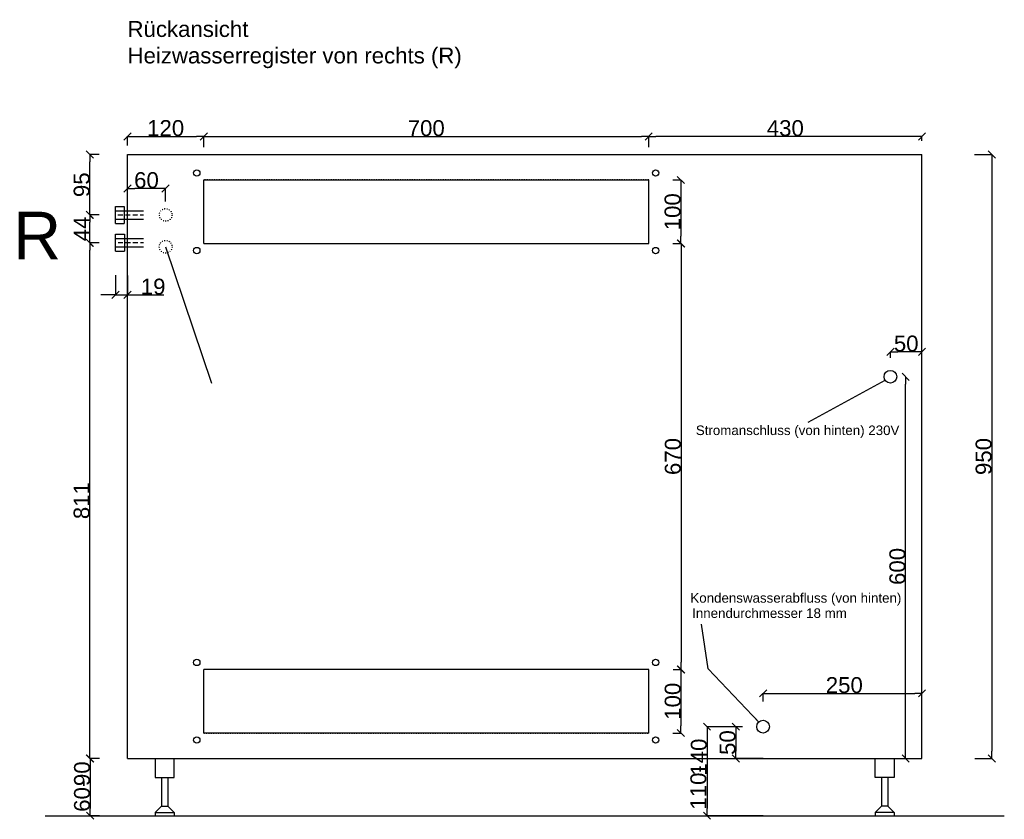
# Model space of a CAD drawing. Extents: x -170 to 4180, y -66 to 2750.
# Tile 4 of 5: x -170 to 1380, y 1244 to 2502. Entities that reach past the tile are written whole.
import ezdxf

# ---------------------------------------------------------------- set-up
doc = ezdxf.new("R2010")
doc.units = 0
doc.header["$MEASUREMENT"] = 0
doc.linetypes.add('Achse', pattern=[11.5, 0, -4, 7.5, 0])
doc.linetypes.add('Hustě  tečkovaná', pattern=[3.75, 1.25, -2.5])
for name, color, linetype in [('Oblouky a kružnice', 7, 'Continuous'), ('Popisky', 7, 'Continuous'), ('Textové bloky', 7, 'Continuous'), ('Čáry', 7, 'Continuous')]:
    doc.layers.add(name, color=color, linetype=linetype)
doc.styles.add('GENERATED_STYLE_1', font='ARIAL.ttf')
doc.styles.add('GENERATED_STYLE_2', font='ARIAL.ttf')
doc.styles.get("Standard").update_dxf_attribs({"font": 'txt', "bigfont": 'BIGFONT.SHX'})
doc.dimstyles.new('Dimstyle_703', dxfattribs={"dimtxt": 0.18, "dimasz": 9.12, "dimexe": 0.18, "dimexo": 0.0625, "dimgap": 0.09, "dimtad": 0, "dimtih": 1, "dimtoh": 1, "dimdec": 4, "dimzin": 0, "dimdsep": 46, "dimtxsty": 'Standard', "dimcen": 0.09, "dimadec": 0, "dimazin": 0, "dimtfac": 1, "dimtdec": 4, "dimtmove": 0, "dimatfit": 0, "dimldrblk": 'ARROWHEAD_5', "dimfxl": 1, "dimtolj": 1, "dimtzin": 0, "dimarcsym": 0})
doc.dimstyles.new('Peter', dxfattribs={"dimtxt": 25, "dimasz": 11.4, "dimexe": 0.18, "dimexo": 0, "dimgap": 0.09, "dimtad": 1, "dimdec": 0, "dimlfac": 0.9995, "dimzin": 0, "dimdsep": 46, "dimtxsty": 'GENERATED_STYLE_1', "dimblk": 'ARROWHEAD_6', "dimblk1": 'ARROWHEAD_6', "dimblk2": 'ARROWHEAD_6', "dimcen": 0.09, "dimclrd": 7, "dimclre": 7, "dimclrt": 7, "dimazin": 0, "dimtfac": 1, "dimtdec": 4, "dimtmove": 0, "dimatfit": 0, "dimfxl": 1, "dimtolj": 1, "dimtzin": 0, "dimarcsym": 0})

# ---------------------------------------------------------------- blocks, each defined once
blk = doc.blocks.new('ARROWHEAD_6')
at = {"color": 0, "linetype": 'Continuous'}
for p, q in [((0, 0), (-1, 0)), ((-0.5, -0.5), (0.5, 0.5))]:
    blk.add_line(p, q, dxfattribs=at)
blk = doc.blocks.new('*D54')
at = {"color": 7, "linetype": 'Continuous', "lineweight": -2}
for p, q in [((-44.1, 1340), (-58.8, 1340)), ((-58.7, 1328.6), (-58.7, 1261.4)), ((-44.1, 1250), (-58.8, 1250))]:
    blk.add_line(p, q, dxfattribs=at)
at = {"layer": 'Defpoints', "color": 0}
for p in [(-44.1, 1340), (-58.7, 1250), (-44.1, 1250)]:
    blk.add_point(p, dxfattribs=at)
at = {"color": 7, "lineweight": -2, "xscale": 11.4, "yscale": 11.4, "zscale": 11.4}
for p, rotation in [((-58.7, 1340), 90), ((-58.7, 1250), 270)]:
    blk.add_blockref('ARROWHEAD_6', p, dxfattribs=dict(at, rotation=rotation))
at = {"color": 7, "linetype": 'Continuous', "lineweight": 0, "insert": (-71.5, 1316), "char_height": 25, "attachment_point": 5, "rotation": 90, "style": 'GENERATED_STYLE_1'}
blk.add_mtext('\\A1;90', dxfattribs=at)
blk = doc.blocks.new('*D55')
at = {"color": 7, "linetype": 'Continuous', "lineweight": -2}
for p, q in [((-44.7, 2151.2), (-59.6, 2151.2)), ((-59.4, 1351.4), (-59.4, 2139.8)), ((-44.1, 1340), (-59.6, 1340))]:
    blk.add_line(p, q, dxfattribs=at)
at = {"layer": 'Defpoints', "color": 0}
for p in [(-59.4, 2151.2), (-44.7, 2151.2), (-44.1, 1340)]:
    blk.add_point(p, dxfattribs=at)
at = {"color": 7, "lineweight": -2, "xscale": 11.4, "yscale": 11.4, "zscale": 11.4}
for p, rotation in [((-59.4, 2151.2), 90), ((-59.4, 1340), 270)]:
    blk.add_blockref('ARROWHEAD_6', p, dxfattribs=dict(at, rotation=rotation))
at = {"color": 7, "linetype": 'Continuous', "lineweight": 0, "insert": (-72.2, 1745.6), "char_height": 25, "attachment_point": 5, "rotation": 90, "style": 'GENERATED_STYLE_1'}
blk.add_mtext('\\A1;811', dxfattribs=at)
blk = doc.blocks.new('*D56')
at = {"color": 7, "linetype": 'Continuous', "lineweight": -2}
for p, q in [((-44.5, 2195), (-59.7, 2195)), ((-59.5, 2162.6), (-59.5, 2183.6)), ((-44.7, 2151.2), (-59.7, 2151.2))]:
    blk.add_line(p, q, dxfattribs=at)
at = {"layer": 'Defpoints', "color": 0}
for p in [(-59.5, 2195), (-44.5, 2195), (-44.7, 2151.2)]:
    blk.add_point(p, dxfattribs=at)
at = {"color": 7, "lineweight": -2, "xscale": 11.4, "yscale": 11.4, "zscale": 11.4}
for p, rotation in [((-59.5, 2195), 90), ((-59.5, 2151.2), 270)]:
    blk.add_blockref('ARROWHEAD_6', p, dxfattribs=dict(at, rotation=rotation))
at = {"color": 7, "linetype": 'Continuous', "lineweight": 0, "insert": (-72.1, 2173.1), "char_height": 25, "attachment_point": 5, "rotation": 90, "style": 'GENERATED_STYLE_1'}
blk.add_mtext('\\A1;44', dxfattribs=at)
blk = doc.blocks.new('*D57')
at = {"color": 7, "linetype": 'Continuous', "lineweight": -2}
for p, q in [((-44.5, 2290), (-59.4, 2290)), ((-59.2, 2206.4), (-59.2, 2278.6)), ((-44.5, 2195), (-59.4, 2195))]:
    blk.add_line(p, q, dxfattribs=at)
at = {"layer": 'Defpoints', "color": 0}
for p in [(-59.2, 2290), (-44.5, 2290), (-44.5, 2195)]:
    blk.add_point(p, dxfattribs=at)
at = {"color": 7, "lineweight": -2, "xscale": 11.4, "yscale": 11.4, "zscale": 11.4}
for p, rotation in [((-59.2, 2290), 90), ((-59.2, 2195), 270)]:
    blk.add_blockref('ARROWHEAD_6', p, dxfattribs=dict(at, rotation=rotation))
at = {"color": 7, "linetype": 'Continuous', "lineweight": 0, "insert": (-72.1, 2242.5), "char_height": 25, "attachment_point": 5, "rotation": 90, "style": 'GENERATED_STYLE_1'}
blk.add_mtext('\\A1;95', dxfattribs=at)
blk = doc.blocks.new('*D58')
at = {"color": 7, "linetype": 'Continuous', "lineweight": -2}
for p, q in [((0, 2195), (0, 2236.9)), ((48.3, 2236.7), (11.4, 2236.7)), ((59.7, 2216), (59.7, 2236.9))]:
    blk.add_line(p, q, dxfattribs=at)
at = {"layer": 'Defpoints', "color": 0}
for p in [(0, 2236.7), (59.7, 2216), (0, 2195)]:
    blk.add_point(p, dxfattribs=at)
at = {"color": 7, "lineweight": -2, "xscale": 11.4, "yscale": 11.4, "zscale": 11.4, "rotation": 180}
blk.add_blockref('ARROWHEAD_6', (0, 2236.7), dxfattribs=at)
at = {"color": 7, "lineweight": -2, "xscale": 11.4, "yscale": 11.4, "zscale": 11.4}
blk.add_blockref('ARROWHEAD_6', (59.7, 2236.7), dxfattribs=at)
at = {"color": 7, "linetype": 'Continuous', "lineweight": 0, "insert": (29.8, 2249.6), "char_height": 25, "attachment_point": 5, "style": 'GENERATED_STYLE_1'}
blk.add_mtext('\\A1;60', dxfattribs=at)
blk = doc.blocks.new('*D59')
at = {"color": 7, "linetype": 'Continuous', "lineweight": -2}
for p, q in [((0, 2304.4), (0, 2318.8)), ((11.4, 2318.6), (108.6, 2318.6)), ((120, 2301.6), (120, 2318.8))]:
    blk.add_line(p, q, dxfattribs=at)
at = {"layer": 'Defpoints', "color": 0}
for p in [(120, 2318.6), (0, 2304.4), (120, 2301.6)]:
    blk.add_point(p, dxfattribs=at)
at = {"color": 7, "lineweight": -2, "xscale": 11.4, "yscale": 11.4, "zscale": 11.4, "rotation": 180}
blk.add_blockref('ARROWHEAD_6', (0, 2318.6), dxfattribs=at)
at = {"color": 7, "lineweight": -2, "xscale": 11.4, "yscale": 11.4, "zscale": 11.4}
blk.add_blockref('ARROWHEAD_6', (120, 2318.6), dxfattribs=at)
at = {"color": 7, "linetype": 'Continuous', "lineweight": 0, "insert": (60, 2331.5), "char_height": 25, "attachment_point": 5, "style": 'GENERATED_STYLE_1'}
blk.add_mtext('\\A1;120', dxfattribs=at)
blk = doc.blocks.new('*D60')
at = {"color": 7, "linetype": 'Continuous', "lineweight": -2}
for p, q in [((120, 2318.6), (120, 2318.8)), ((131.4, 2318.6), (808.6, 2318.6)), ((820, 2301.6), (820, 2318.8))]:
    blk.add_line(p, q, dxfattribs=at)
at = {"layer": 'Defpoints', "color": 0}
for p in [(120, 2318.6), (820, 2318.6), (820, 2301.6)]:
    blk.add_point(p, dxfattribs=at)
at = {"color": 7, "lineweight": -2, "xscale": 11.4, "yscale": 11.4, "zscale": 11.4, "rotation": 180}
blk.add_blockref('ARROWHEAD_6', (120, 2318.6), dxfattribs=at)
at = {"color": 7, "lineweight": -2, "xscale": 11.4, "yscale": 11.4, "zscale": 11.4}
blk.add_blockref('ARROWHEAD_6', (820, 2318.6), dxfattribs=at)
at = {"color": 7, "linetype": 'Continuous', "lineweight": 0, "insert": (470, 2331.4), "char_height": 25, "attachment_point": 5, "style": 'GENERATED_STYLE_1'}
blk.add_mtext('\\A1;700', dxfattribs=at)
blk = doc.blocks.new('*D61')
at = {"color": 7, "linetype": 'Continuous', "lineweight": -2}
for p, q in [((820, 2318.6), (820, 2318.8)), ((1238.6, 2318.6), (831.4, 2318.6)), ((1250, 2311.6), (1250, 2318.8))]:
    blk.add_line(p, q, dxfattribs=at)
at = {"layer": 'Defpoints', "color": 0}
for p in [(820, 2318.6), (820, 2318.6), (1250, 2311.6)]:
    blk.add_point(p, dxfattribs=at)
at = {"color": 7, "lineweight": -2, "xscale": 11.4, "yscale": 11.4, "zscale": 11.4, "rotation": 180}
blk.add_blockref('ARROWHEAD_6', (820, 2318.6), dxfattribs=at)
at = {"color": 7, "lineweight": -2, "xscale": 11.4, "yscale": 11.4, "zscale": 11.4}
blk.add_blockref('ARROWHEAD_6', (1250, 2318.6), dxfattribs=at)
at = {"color": 7, "linetype": 'Continuous', "lineweight": 0, "insert": (1035, 2331.4), "char_height": 25, "attachment_point": 5, "style": 'GENERATED_STYLE_1'}
blk.add_mtext('\\A1;430', dxfattribs=at)
blk = doc.blocks.new('*D62')
at = {"color": 7, "linetype": 'Continuous', "lineweight": -2}
for p, q in [((858.1, 2250), (870.7, 2250)), ((870.6, 2238.6), (870.6, 2161.4)), ((858.1, 2150), (870.7, 2150))]:
    blk.add_line(p, q, dxfattribs=at)
at = {"layer": 'Defpoints', "color": 0}
for p in [(858.1, 2250), (858.1, 2150), (870.6, 2150)]:
    blk.add_point(p, dxfattribs=at)
at = {"color": 7, "lineweight": -2, "xscale": 11.4, "yscale": 11.4, "zscale": 11.4}
for p, rotation in [((870.6, 2250), 90), ((870.6, 2150), 270)]:
    blk.add_blockref('ARROWHEAD_6', p, dxfattribs=dict(at, rotation=rotation))
at = {"color": 7, "linetype": 'Continuous', "lineweight": 0, "insert": (857.7, 2200), "char_height": 25, "attachment_point": 5, "rotation": 90, "style": 'GENERATED_STYLE_1'}
blk.add_mtext('\\A1;100', dxfattribs=at)
blk = doc.blocks.new('*D63')
at = {"color": 7, "linetype": 'Continuous', "lineweight": -2}
for p, q in [((858.3, 2150), (871.1, 2150)), ((871, 2138.6), (871, 1491.4)), ((858.3, 1480), (871.1, 1480))]:
    blk.add_line(p, q, dxfattribs=at)
at = {"layer": 'Defpoints', "color": 0}
for p in [(858.3, 2150), (858.3, 1480), (871, 1480)]:
    blk.add_point(p, dxfattribs=at)
at = {"color": 7, "lineweight": -2, "xscale": 11.4, "yscale": 11.4, "zscale": 11.4}
for p, rotation in [((871, 2150), 90), ((871, 1480), 270)]:
    blk.add_blockref('ARROWHEAD_6', p, dxfattribs=dict(at, rotation=rotation))
at = {"color": 7, "linetype": 'Continuous', "lineweight": 0, "insert": (858.1, 1815), "char_height": 25, "attachment_point": 5, "rotation": 90, "style": 'GENERATED_STYLE_1'}
blk.add_mtext('\\A1;670', dxfattribs=at)
blk = doc.blocks.new('*D64')
at = {"color": 7, "linetype": 'Continuous', "lineweight": -2}
for p, q in [((858.3, 1480), (870.9, 1480)), ((870.7, 1468.6), (870.7, 1391.4)), ((858.2, 1380), (870.9, 1380))]:
    blk.add_line(p, q, dxfattribs=at)
at = {"layer": 'Defpoints', "color": 0}
for p in [(858.3, 1480), (858.2, 1380), (870.7, 1380)]:
    blk.add_point(p, dxfattribs=at)
at = {"color": 7, "lineweight": -2, "xscale": 11.4, "yscale": 11.4, "zscale": 11.4}
for p, rotation in [((870.7, 1480), 90), ((870.7, 1380), 270)]:
    blk.add_blockref('ARROWHEAD_6', p, dxfattribs=dict(at, rotation=rotation))
at = {"color": 7, "linetype": 'Continuous', "lineweight": 0, "insert": (857.9, 1430), "char_height": 25, "attachment_point": 5, "rotation": 90, "style": 'GENERATED_STYLE_1'}
blk.add_mtext('\\A1;100', dxfattribs=at)
blk = doc.blocks.new('*D65')
at = {"color": 7, "linetype": 'Continuous', "lineweight": -2}
for p, q in [((1000, 1429.5), (1000, 1442.6)), ((1011.4, 1442.4), (1238.6, 1442.4)), ((1250, 1390), (1250, 1442.6))]:
    blk.add_line(p, q, dxfattribs=at)
at = {"layer": 'Defpoints', "color": 0}
for p in [(1250, 1442.4), (1000, 1429.5), (1250, 1390)]:
    blk.add_point(p, dxfattribs=at)
at = {"color": 7, "lineweight": -2, "xscale": 11.4, "yscale": 11.4, "zscale": 11.4, "rotation": 180}
blk.add_blockref('ARROWHEAD_6', (1000, 1442.4), dxfattribs=at)
at = {"color": 7, "lineweight": -2, "xscale": 11.4, "yscale": 11.4, "zscale": 11.4}
blk.add_blockref('ARROWHEAD_6', (1250, 1442.4), dxfattribs=at)
at = {"color": 7, "linetype": 'Continuous', "lineweight": 0, "insert": (1127.8, 1455.3), "char_height": 25, "attachment_point": 5, "style": 'GENERATED_STYLE_1'}
blk.add_mtext('\\A1;250', dxfattribs=at)
blk = doc.blocks.new('*D66')
at = {"color": 7, "linetype": 'Continuous', "lineweight": -2}
for p, q in [((967.6, 1390), (956.9, 1390)), ((957, 1378.6), (957, 1351.4)), ((1000, 1340), (956.9, 1340))]:
    blk.add_line(p, q, dxfattribs=at)
at = {"layer": 'Defpoints', "color": 0}
for p in [(967.6, 1390), (957, 1340), (1000, 1340)]:
    blk.add_point(p, dxfattribs=at)
at = {"color": 7, "lineweight": -2, "xscale": 11.4, "yscale": 11.4, "zscale": 11.4}
for p, rotation in [((957, 1390), 90), ((957, 1340), 270)]:
    blk.add_blockref('ARROWHEAD_6', p, dxfattribs=dict(at, rotation=rotation))
at = {"color": 7, "linetype": 'Continuous', "lineweight": 0, "insert": (944.2, 1365), "char_height": 25, "attachment_point": 5, "rotation": 90, "style": 'GENERATED_STYLE_1'}
blk.add_mtext('\\A1;50', dxfattribs=at)
blk = doc.blocks.new('*D67')
at = {"color": 7, "linetype": 'Continuous', "lineweight": -2}
for p, q in [((956.9, 1390), (911.7, 1390)), ((911.8, 1378.6), (911.8, 1261.4)), ((1000, 1250), (911.7, 1250))]:
    blk.add_line(p, q, dxfattribs=at)
at = {"layer": 'Defpoints', "color": 0}
for p in [(956.9, 1390), (911.8, 1250), (1000, 1250)]:
    blk.add_point(p, dxfattribs=at)
at = {"color": 7, "lineweight": -2, "xscale": 11.4, "yscale": 11.4, "zscale": 11.4}
for p, rotation in [((911.8, 1390), 90), ((911.8, 1250), 270)]:
    blk.add_blockref('ARROWHEAD_6', p, dxfattribs=dict(at, rotation=rotation))
at = {"color": 7, "linetype": 'Continuous', "lineweight": 0, "insert": (899, 1342.1), "char_height": 25, "attachment_point": 5, "rotation": 90, "style": 'GENERATED_STYLE_1'}
blk.add_mtext('\\A1;140', dxfattribs=at)
blk = doc.blocks.new('*D69')
at = {"color": 7, "linetype": 'Continuous', "lineweight": -2}
for p, q in [((1224.1, 1940.4), (1224.4, 1940.4)), ((1224.3, 1351.4), (1224.3, 1929)), ((1218.6, 1340), (1224.4, 1340))]:
    blk.add_line(p, q, dxfattribs=at)
at = {"layer": 'Defpoints', "color": 0}
for p in [(1224.1, 1940.4), (1224.3, 1940.4), (1218.6, 1340)]:
    blk.add_point(p, dxfattribs=at)
at = {"color": 7, "lineweight": -2, "xscale": 11.4, "yscale": 11.4, "zscale": 11.4}
for p, rotation in [((1224.3, 1940.4), 90), ((1224.3, 1340), 270)]:
    blk.add_blockref('ARROWHEAD_6', p, dxfattribs=dict(at, rotation=rotation))
at = {"color": 7, "linetype": 'Continuous', "lineweight": 0, "insert": (1211.4, 1642.1), "char_height": 25, "attachment_point": 5, "rotation": 90, "style": 'GENERATED_STYLE_1'}
blk.add_mtext('\\A1;600', dxfattribs=at)
blk = doc.blocks.new('*D70')
at = {"color": 7, "linetype": 'Continuous', "lineweight": -2}
for p, q in [((1200.4, 1970), (1200.4, 1979.9)), ((1238.6, 1979.7), (1211.8, 1979.7)), ((1250, 1938.1), (1250, 1979.9))]:
    blk.add_line(p, q, dxfattribs=at)
at = {"layer": 'Defpoints', "color": 0}
for p in [(1200.4, 1979.7), (1200.4, 1970), (1250, 1938.1)]:
    blk.add_point(p, dxfattribs=at)
at = {"color": 7, "lineweight": -2, "xscale": 11.4, "yscale": 11.4, "zscale": 11.4, "rotation": 180}
blk.add_blockref('ARROWHEAD_6', (1200.4, 1979.7), dxfattribs=at)
at = {"color": 7, "lineweight": -2, "xscale": 11.4, "yscale": 11.4, "zscale": 11.4}
blk.add_blockref('ARROWHEAD_6', (1250, 1979.7), dxfattribs=at)
at = {"color": 7, "linetype": 'Continuous', "lineweight": 0, "insert": (1225.2, 1992.6), "char_height": 25, "attachment_point": 5, "style": 'GENERATED_STYLE_1'}
blk.add_mtext('\\A1;50', dxfattribs=at)
blk = doc.blocks.new('*D72')
at = {"color": 7, "linetype": 'Continuous', "lineweight": -2}
for p, q in [((-19, 2100.3), (-19, 2069.1)), ((0, 2099.8), (0, 2069.1)), ((-19, 2069.3), (-41.8, 2069.3)), ((-19, 2069.3), (0, 2069.3)), ((0, 2069.3), (57.1, 2069.3)), ((0, 2069.3), (22.8, 2069.3))]:
    blk.add_line(p, q, dxfattribs=at)
at = {"layer": 'Defpoints', "color": 0}
for p in [(-19, 2100.3), (0, 2099.8), (0, 2069.3)]:
    blk.add_point(p, dxfattribs=at)
at = {"color": 7, "lineweight": -2, "xscale": 11.4, "yscale": 11.4, "zscale": 11.4}
blk.add_blockref('ARROWHEAD_6', (-19, 2069.3), dxfattribs=at)
at = {"color": 7, "lineweight": -2, "xscale": 11.4, "yscale": 11.4, "zscale": 11.4, "rotation": 180}
blk.add_blockref('ARROWHEAD_6', (0, 2069.3), dxfattribs=at)
at = {"color": 7, "linetype": 'Continuous', "lineweight": 0, "insert": (40.3, 2082.1), "char_height": 25, "attachment_point": 5, "style": 'GENERATED_STYLE_1'}
blk.add_mtext('\\A1;19', dxfattribs=at)
blk = doc.blocks.new('*D74')
at = {"color": 7, "linetype": 'Continuous', "lineweight": -2}
for p, q in [((1332.6, 2290), (1360.2, 2290)), ((1360, 2278.6), (1360, 1351.4)), ((1333.2, 1340), (1360.2, 1340))]:
    blk.add_line(p, q, dxfattribs=at)
at = {"layer": 'Defpoints', "color": 0}
for p in [(1332.6, 2290), (1333.2, 1340), (1360, 1340)]:
    blk.add_point(p, dxfattribs=at)
at = {"color": 7, "lineweight": -2, "xscale": 11.4, "yscale": 11.4, "zscale": 11.4}
for p, rotation in [((1360, 2290), 90), ((1360, 1340), 270)]:
    blk.add_blockref('ARROWHEAD_6', p, dxfattribs=dict(at, rotation=rotation))
at = {"color": 7, "linetype": 'Continuous', "lineweight": 0, "insert": (1347.1, 1815), "char_height": 25, "attachment_point": 5, "rotation": 90, "style": 'GENERATED_STYLE_1'}
blk.add_mtext('\\A1;950', dxfattribs=at)
blk = doc.blocks.new('ARROWHEAD_5')
at = {"color": 0, "linetype": 'Continuous'}
blk.add_line((0, 0), (-1, 0), dxfattribs=at)
blk.add_solid([(-1, 0.2679), (0, 0), (-1, -0.2679), (-1, 0.2679)], dxfattribs=at)

msp = doc.modelspace()

# ---------------------------------------------------------------- linework, layer by layer
at = {"layer": 'Oblouky a kružnice', "color": 7, "linetype": 'Continuous'}
for centre, radius in [((109, 2261), 5), ((831, 2261), 5), ((109, 2139), 5), ((831, 2139), 5), ((1200.4, 1940.4), 10), ((109, 1491), 5), ((831, 1491), 5), ((1000, 1390), 10), ((109, 1369), 5), ((831, 1369), 5)]:
    msp.add_circle(centre, radius, dxfattribs=at)
at = {"layer": 'Oblouky a kružnice', "color": 7, "linetype": 'Hustě  tečkovaná'}
for centre in [(60, 2195), (60, 2145)]:
    msp.add_circle(centre, 10, dxfattribs=at)
at = {"layer": 'Čáry', "color": 7, "linetype": 'Continuous'}
for p, q in [((0, 1340), (0, 2290)), ((0, 2290), (1250, 2290)), ((1250, 1340), (1250, 2290)), ((120, 2250), (820, 2250)), ((120, 2150), (120, 2250)), ((820, 2150), (820, 2250)), ((60, 2145), (132, 1930.2)), ((120, 2150), (820, 2150)), ((1071.2, 1868.9), (1192, 1935.1)), ((120, 1380), (120, 1480)), ((820, 1480), (120, 1480)), ((120, 1380), (120, 1480)), ((820, 1380), (820, 1480)), ((820, 1380), (120, 1380)), ((0, 1340), (1250, 1340)), ((43.5, 1340), (43.5, 1310)), ((73.5, 1310), (73.5, 1340)), ((1176.5, 1310), (1176.5, 1340)), ((1206.5, 1340), (1206.5, 1310)), ((43.5, 1310), (73.5, 1310)), ((53.5, 1310), (53.5, 1265)), ((63.5, 1310), (63.5, 1265)), ((1206.5, 1310), (1176.5, 1310)), ((1186.5, 1310), (1186.5, 1265)), ((1196.5, 1309.9), (1196.5, 1265)), ((43.5, 1255), (53.5, 1265)), ((43.5, 1255), (43.5, 1250)), ((43.5, 1255), (73.5, 1255)), ((53.5, 1265), (63.5, 1265)), ((73.5, 1255), (63.5, 1265)), ((73.5, 1255), (73.5, 1250)), ((1176.5, 1255), (1186.5, 1265)), ((1206.5, 1255), (1176.5, 1255)), ((1176.5, 1255), (1176.5, 1250)), ((1196.5, 1265), (1186.5, 1265)), ((1206.5, 1255), (1196.5, 1265)), ((1206.5, 1255), (1206.5, 1250)), ((-129.6, 1250), (1379.6, 1250))]:
    msp.add_line(p, q, dxfattribs=at)
at = {"layer": 'Čáry', "color": 7, "linetype": 'Hustě  tečkovaná'}
for p, q in [((820, 2250), (120, 2250)), ((120, 2150), (120, 2250)), ((820, 2150), (820, 2250)), ((120, 2150), (820, 2150)), ((820, 1480), (120, 1480)), ((820, 1380), (820, 1480)), ((120, 1380), (820, 1380))]:
    msp.add_line(p, q, dxfattribs=at)
at = {"layer": 'Čáry', "color": 1, "linetype": 'Continuous'}
for p, q in [((-19.1, 2181.5), (-19.1, 2208.5)), ((-19.1, 2208.5), (-5.1, 2208.5)), ((-19.1, 2201.5), (24.9, 2201.5)), ((-5.1, 2208.5), (-5.1, 2181.5)), ((-19.1, 2188.5), (24.9, 2188.5)), ((-19.1, 2181.5), (-5.1, 2181.5)), ((-19, 2138), (-19, 2165)), ((-19, 2165), (-5, 2165)), ((-19, 2158), (25, 2158)), ((-5, 2165), (-5, 2138)), ((-19, 2145), (25, 2145)), ((-19, 2138), (-5, 2138))]:
    msp.add_line(p, q, dxfattribs=at)
at = {"layer": 'Čáry', "color": 1, "linetype": 'Achse'}
for p, q in [((-19.1, 2195), (24.9, 2195)), ((-19, 2151.5), (25, 2151.5))]:
    msp.add_line(p, q, dxfattribs=at)

# ---------------------------------------------------------------- texts
at = {"linetype": 'Continuous', "lineweight": 0, "char_height": 61.635, "width": 75.503, "attachment_point": 1, "rotation": 90, "style": 'GENERATED_STYLE_2'}
for s, insert in [('{\\H0.405612x;110-}', (885.6, 1259.5)), ('{\\H0.405612x;60-}', (-84.2, 1256.1))]:
    msp.add_mtext(s, dxfattribs=dict(at, insert=insert))
at = {"layer": 'Popisky', "color": 7, "char_height": 15, "attachment_point": 4, "style": 'GENERATED_STYLE_1'}
for s, insert, width in [('{ Stromanschluss (von hinten) 230V}', (888.4, 1854), 394.691), ('{ Kondenswasserabfluss (von hinten)}', (879.8, 1590.3), 389.667)]:
    msp.add_mtext(s, dxfattribs=dict(at, insert=insert, width=width))
at = {"layer": 'Textové bloky', "color": 7, "attachment_point": 1, "style": 'GENERATED_STYLE_1'}
for s, insert, char_height, width in [('{Rückansicht\\PHeizwasserregister von rechts (R)}', (0, 2500), 25, 1107.706), ('{\\C1;R}', (-180, 2200), 75, 291.06), ('{Innendurchmesser 18 mm}', (888.4, 1576.1), 15, 612.526)]:
    msp.add_mtext(s, dxfattribs=dict(at, insert=insert, char_height=char_height, width=width))

# ---------------------------------------------------------------- dimensions: what is measured, and where the dimension line sits
at = {"linetype": 'Continuous', "lineweight": 0}
for base, p1, p2, picture, middle in [((120, 2318.6), (0, 2304.4), (120, 2301.6), '*D59', (60, 2331.5)), ((820, 2318.6), (120, 2318.6), (820, 2301.6), '*D60', (470, 2331.4)), ((820, 2318.6), (1250, 2311.6), (820, 2318.6), '*D61', (1035, 2331.4)), ((0, 2236.7), (59.7, 2216), (0, 2195), '*D58', (29.8, 2249.6)), ((1200.4, 1979.7), (1250, 1938.1), (1200.4, 1970), '*D70', (1225.2, 1992.6))]:
    dim = msp.add_linear_dim(base=base, p1=p1, p2=p2, dimstyle='Peter', dxfattribs=at)
    dim.commit()
    dim.dimension.update_dxf_attribs({"geometry": picture, "text_midpoint": middle})
for base, p1, p2, picture, middle in [((-59.2, 2290), (-44.5, 2195), (-44.5, 2290), '*D57', (-72.1, 2242.5)), ((1360, 1340), (1332.6, 2290), (1333.2, 1340), '*D74', (1347.1, 1815)), ((870.6, 2150), (858.1, 2250), (858.1, 2150), '*D62', (857.7, 2200)), ((-59.5, 2195), (-44.7, 2151.2), (-44.5, 2195), '*D56', (-72.1, 2173.1)), ((-59.4, 2151.2), (-44.1, 1340), (-44.7, 2151.2), '*D55', (-72.2, 1745.6)), ((871, 1480), (858.3, 2150), (858.3, 1480), '*D63', (858.1, 1815)), ((870.7, 1380), (858.3, 1480), (858.2, 1380), '*D64', (857.9, 1430))]:
    dim = msp.add_linear_dim(base=base, p1=p1, p2=p2, angle=90, dimstyle='Peter', dxfattribs=at)
    dim.commit()
    dim.dimension.update_dxf_attribs({"geometry": picture, "text_midpoint": middle})
for base, p1, p2, picture, middle in [((0, 2069.3), (-19, 2100.3), (0, 2099.8), '*D72', (40.3, 2069.3)), ((1250, 1442.4), (1000, 1429.5), (1250, 1390), '*D65', (1127.8, 1442.4))]:
    dim = msp.add_linear_dim(base=base, p1=p1, p2=p2, dimstyle='Peter', dxfattribs=at)
    dim.commit()
    dim.dimension.update_dxf_attribs({"geometry": picture, "text_midpoint": middle, "dimtype": 160})
for base, p1, p2, picture, middle in [((1224.3, 1940.4), (1218.6, 1340), (1224.1, 1940.4), '*D69', (1224.3, 1642.1)), ((911.8, 1250), (956.9, 1390), (1000, 1250), '*D67', (911.8, 1342.1)), ((957, 1340), (967.6, 1390), (1000, 1340), '*D66', (957, 1365)), ((-58.7, 1250), (-44.1, 1340), (-44.1, 1250), '*D54', (-58.7, 1316))]:
    dim = msp.add_linear_dim(base=base, p1=p1, p2=p2, angle=90, dimstyle='Peter', dxfattribs=at)
    dim.commit()
    dim.dimension.update_dxf_attribs({"geometry": picture, "text_midpoint": middle, "dimtype": 160})

# ---------------------------------------------------------------- leaders
at = {"layer": 'Popisky', "color": 7, "linetype": 'Continuous'}
msp.add_leader([(993.2, 1397.3), (913.6, 1480.9), (903.1, 1551.1)], dimstyle='Dimstyle_703', dxfattribs=at)

doc.saveas('drawing.dxf')
